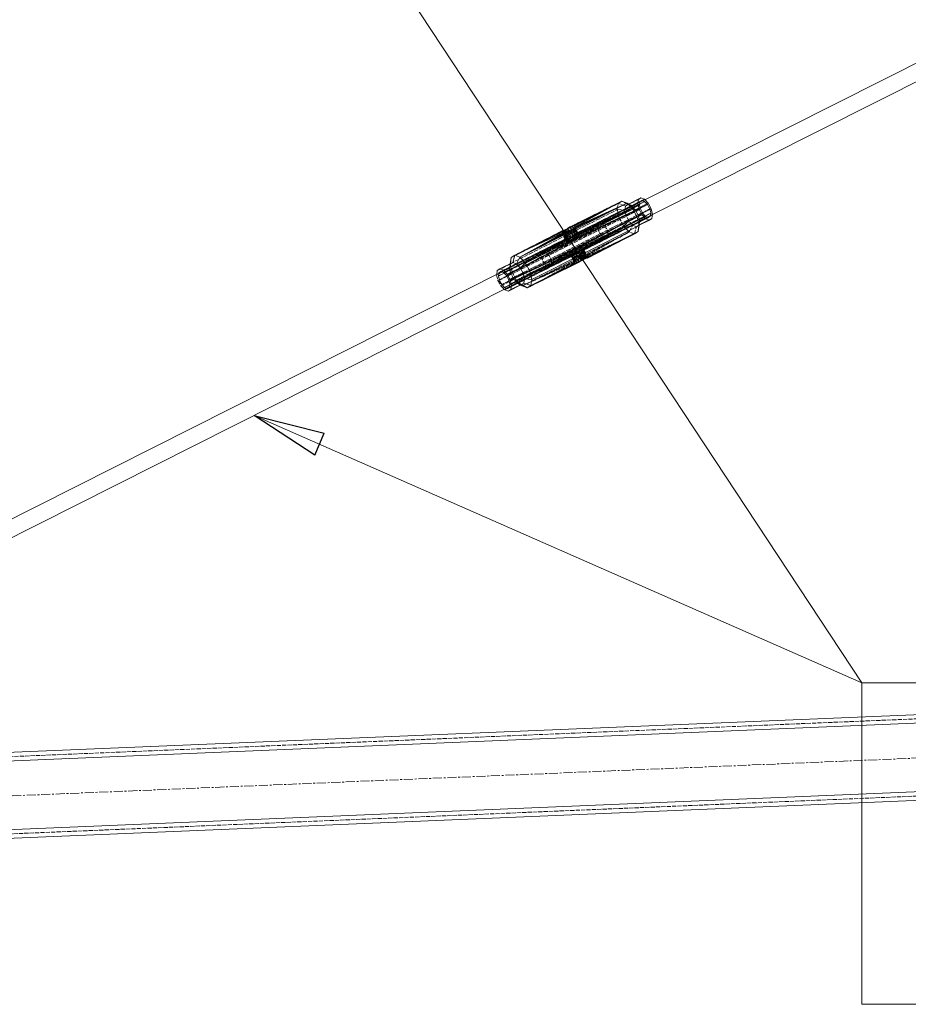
# Model space of a CAD drawing. Header units: millimetres. Extents: x -15129 to 9171, y -18789 to 5877.
# Tile 64 of 256: x -11225 to -10603, y -12815 to -12126. Entities that reach past the tile are written whole.
import ezdxf

# ---------------------------------------------------------------- set-up
doc = ezdxf.new("R2010")
doc.units = ezdxf.units.MM
doc.linetypes.add('ACAD_ISO02W100', pattern=[15, 12, -3])
doc.linetypes.add('CENTER', pattern=[50.8, 31.75, -6.35, 6.35, -6.35])
doc.layers.add('AS_Belki', color=145, linetype='Continuous')
doc.layers.add('AS_Czesci specjalne', color=31, linetype='Continuous')

msp = doc.modelspace()

# ---------------------------------------------------------------- linework, layer by layer
at = {"color": 7, "lineweight": 13}
for p in [(-11086.63, -11906.18), (-11061.01, -12402.49)]:
    msp.add_line(p, (-10635.65, -12589.52), dxfattribs=at)
at = {"color": 0, "linetype": 'ByBlock', "lineweight": -2}
for p, q in [((-11018.59, -12430.25), (-11061.01, -12402.49)), ((-11061.01, -12402.49), (-11011.88, -12414.99)), ((-11018.59, -12430.25), (-11011.88, -12414.99))]:
    msp.add_line(p, q, dxfattribs=at)
at = {"color": 5, "linetype": 'CENTER', "lineweight": 13, "ltscale": 0.2}
msp.add_line((-12773.29, -12733.01, 76020), (-9395.59, -12592.13, 38010), dxfattribs=at)
at = {"color": 7, "lineweight": 13}
msp.add_lwpolyline([(-10635.65, -12814.52), (-10264.93, -12814.52), (-10264.93, -12589.52), (-10635.65, -12589.52), (-10635.65, -12814.52)], dxfattribs=at)
at = {"layer": 'AS_Belki', "color": 145, "linetype": 'Continuous', "lineweight": 13, "ltscale": 0.25}
for p, q in [((-10539.87, -12126.73), (-10787.51, -12251.52)), ((-10782.2, -12261.99), (-10525.38, -12132.58)), ((-10887.76, -12302.04), (-11331.57, -12525.69)), ((-11327.32, -12536.69), (-10882.4, -12312.49)), ((-11553.98, -12651.68), (-9498.01, -12565.93)), ((-9491.77, -12571.67), (-11559.72, -12657.92)), ((-11557.72, -12705.88), (-9489.77, -12619.63)), ((-11551.48, -12711.63), (-9495.51, -12625.88))]:
    msp.add_line(p, q, dxfattribs=at)
at = {"layer": 'AS_Belki', "color": 84, "linetype": 'ACAD_ISO02W100', "lineweight": 13, "ltscale": 0.25}
for p, q in [((-10787.51, -12251.52), (-10819.1, -12267.44)), ((-10791.27, -12266.56), (-10782.2, -12261.99)), ((-10814.85, -12278.45), (-10791.28, -12266.57)), ((-10791.28, -12266.57), (-10791.27, -12266.56)), ((-10858.59, -12287.34), (-10887.76, -12302.04)), ((-10882.4, -12312.49), (-10854.34, -12298.35)), ((-11479.85, -12651.59), (-9497.89, -12568.92)), ((-11551.6, -12708.63), (-9495.63, -12622.88))]:
    msp.add_line(p, q, dxfattribs=at)
at = {"layer": 'AS_Belki', "color": 84, "linetype": 'ACAD_ISO02W100', "lineweight": 13, "ltscale": 0.25, "extrusion": (-0.789818, -0.398009, 0.466665)}
for centre in [(6092.19, -7085.28, 13428.18), (6092.19, -7105.92, 13467.29)]:
    msp.add_circle(centre, 6, dxfattribs=at)
at = {"layer": 'AS_Czesci specjalne', "color": 84, "linetype": 'ACAD_ISO02W100', "lineweight": 13, "ltscale": 0.25}
for p, q in [((-10886.09, -12302.91), (-10791.32, -12255.16)), ((-10884.41, -12304.67), (-10785.69, -12254.92)), ((-10881.2, -12292), (-10806.16, -12254.19)), ((-10806.16, -12254.19), (-10843.28, -12272.49)), ((-10806.16, -12254.19), (-10841.62, -12271.57)), ((-10840.69, -12279.19), (-10791.32, -12255.16)), ((-10839.94, -12270.57), (-10803.63, -12252.52)), ((-10806.16, -12254.19), (-10839.94, -12270.57)), ((-10839.9, -12278.69), (-10791.32, -12255.16)), ((-10791.32, -12255.16), (-10839.12, -12278.02)), ((-10835.68, -12278.98), (-10785.69, -12254.92)), ((-10835.07, -12274.94), (-10789.66, -12252.06)), ((-10834.99, -12278.48), (-10785.69, -12254.92)), ((-10790.97, -12252.92), (-10834.59, -12274.59)), ((-10796.98, -12255.73), (-10834.59, -12274.58)), ((-10834.5, -12277.83), (-10787.72, -12252.79)), ((-10785.69, -12254.92), (-10834.5, -12277.83)), ((-10834.44, -12274.96), (-10790.97, -12252.92)), ((-10834.29, -12275.35), (-10789.66, -12252.06)), ((-10787.72, -12252.79), (-10834.29, -12275.35)), ((-10834.09, -12276.44), (-10787.72, -12252.79)), ((-10819.33, -12267.7), (-10790.97, -12252.92)), ((-10806.84, -12258.48), (-10806.16, -12254.19)), ((-10806.16, -12254.19), (-10803.63, -12252.52)), ((-10801.17, -12255.93), (-10806.16, -12254.19)), ((-10799.45, -12254.8), (-10803.63, -12252.52)), ((-10801.63, -12258.85), (-10792.55, -12254.27)), ((-10801.17, -12255.93), (-10801.63, -12258.85)), ((-10801.17, -12255.93), (-10792.09, -12251.36)), ((-10799.45, -12254.8), (-10801.17, -12255.93)), ((-10798.92, -12254.53), (-10799.45, -12254.8)), ((-10799.45, -12254.8), (-10796.92, -12255.76)), ((-10796.97, -12255.72), (-10796.98, -12255.73)), ((-10789.66, -12252.06), (-10796.97, -12255.72)), ((-10792.09, -12251.36), (-10792.55, -12254.27)), ((-10792.55, -12254.27), (-10791.61, -12258.2)), ((-10790.36, -12250.22), (-10792.09, -12251.36)), ((-10791.32, -12255.16), (-10791.03, -12253.3)), ((-10790.61, -12258.15), (-10791.32, -12255.16)), ((-10791.03, -12253.3), (-10790.97, -12252.92)), ((-10790.97, -12252.92), (-10789.66, -12252.06)), ((-10789.66, -12252.06), (-10787.72, -12252.79)), ((-10787.72, -12252.79), (-10785.69, -12254.92)), ((-10785.69, -12254.92), (-10784.1, -12257.88)), ((-10884.1, -12305.26), (-10790.61, -12258.15)), ((-10882.83, -12307.63), (-10784.1, -12257.88)), ((-10789.02, -12261.12), (-10882.67, -12308.31)), ((-10783.38, -12260.88), (-10882.11, -12310.63)), ((-10881.87, -12296.29), (-10806.84, -12258.48)), ((-10837.75, -12286.81), (-10789.02, -12261.12)), ((-10836.88, -12286.52), (-10789.02, -12261.12)), ((-10786.99, -12263.25), (-10835.88, -12286.42)), ((-10833.81, -12286.56), (-10786.99, -12263.25)), ((-10783.38, -12260.88), (-10832.74, -12286.6)), ((-10831.97, -12286.31), (-10783.38, -12260.88)), ((-10831.26, -12286.23), (-10783.38, -12260.88)), ((-10783.73, -12263.11), (-10831.26, -12286.23)), ((-10783.73, -12263.11), (-10830.24, -12286.41)), ((-10829.91, -12286.7), (-10783.73, -12263.11)), ((-10817.77, -12276.64), (-10789.02, -12261.12)), ((-10815.4, -12278.14), (-10786.99, -12263.25)), ((-10805.46, -12264.25), (-10806.84, -12258.48)), ((-10806.84, -12258.48), (-10801.63, -12258.85)), ((-10805.46, -12264.25), (-10800.69, -12262.77)), ((-10800.69, -12262.77), (-10801.63, -12258.85)), ((-10800.69, -12262.77), (-10791.61, -12258.2)), ((-10798.62, -12266.65), (-10800.69, -12262.77)), ((-10798.62, -12266.65), (-10789.54, -12262.07)), ((-10791.61, -12258.2), (-10789.54, -12262.07)), ((-10789.02, -12261.12), (-10790.61, -12258.15)), ((-10789.54, -12262.07), (-10786.88, -12264.86)), ((-10786.99, -12263.25), (-10789.02, -12261.12)), ((-10785.67, -12263.75), (-10786.99, -12263.25)), ((-10783.73, -12263.11), (-10785.05, -12263.98)), ((-10784.1, -12257.88), (-10783.38, -12260.88)), ((-10783.38, -12260.88), (-10783.73, -12263.11)), ((-10880.49, -12302.06), (-10805.46, -12264.25)), ((-10877.44, -12307.76), (-10802.41, -12269.95)), ((-10839.12, -12278.02), (-10819.33, -12267.7)), ((-10836.48, -12269.69), (-10835.07, -12274.94)), ((-10834.29, -12275.35), (-10836.48, -12269.69)), ((-10791.36, -12267.05), (-10831.89, -12286.79)), ((-10830.47, -12286.87), (-10791.37, -12267.17)), ((-10829.91, -12286.7), (-10791.38, -12267.18)), ((-10802.41, -12269.95), (-10805.46, -12264.25)), ((-10802.41, -12269.95), (-10798.62, -12266.65)), ((-10798.5, -12274.05), (-10802.41, -12269.95)), ((-10795.96, -12269.44), (-10798.62, -12266.65)), ((-10798.5, -12274.05), (-10795.96, -12269.44)), ((-10795.96, -12269.44), (-10786.88, -12264.86)), ((-10793.43, -12270.39), (-10795.96, -12269.44)), ((-10791.7, -12269.26), (-10793.43, -12270.39)), ((-10793.43, -12270.39), (-10791.56, -12269.45)), ((-10792.24, -12273.79), (-10791.7, -12269.26)), ((-10791.25, -12266.34), (-10791.7, -12269.26)), ((-10791.53, -12269.17), (-10791.7, -12269.26)), ((-10791.38, -12267.18), (-10791.33, -12267.16)), ((-10791.37, -12267.17), (-10791.33, -12267.14)), ((-10791.32, -12267.03), (-10791.36, -12267.05)), ((-10791.33, -12267.14), (-10785.05, -12263.98)), ((-10791.33, -12267.16), (-10785.05, -12263.98)), ((-10785.05, -12263.98), (-10791.32, -12267.03)), ((-10786.88, -12264.86), (-10784.34, -12265.81)), ((-10785.05, -12263.98), (-10785.67, -12263.75)), ((-10881.2, -12292), (-10843.28, -12272.49)), ((-10844.66, -12273.1), (-10881.2, -12292)), ((-10845.53, -12273.38), (-10881.2, -12292)), ((-10878.66, -12290.34), (-10845.53, -12273.38)), ((-10798.5, -12274.05), (-10873.53, -12311.86)), ((-10845.7, -12273.44), (-10843.53, -12279.08)), ((-10842.97, -12278.92), (-10845.7, -12273.44)), ((-10845.51, -12273.44), (-10843.53, -12279.08)), ((-10843.2, -12279.38), (-10845.5, -12273.44)), ((-10842.97, -12278.92), (-10845.09, -12273.42)), ((-10844.59, -12273.4), (-10843.2, -12279.38)), ((-10842.17, -12279.56), (-10844.55, -12273.4)), ((-10844.51, -12273.4), (-10841.47, -12279.47)), ((-10843.77, -12273.36), (-10842.97, -12278.92)), ((-10841.55, -12279), (-10843.77, -12273.36)), ((-10841.47, -12279.47), (-10843.07, -12273.31)), ((-10840.69, -12279.19), (-10842.97, -12273.3)), ((-10842.84, -12273.29), (-10839.9, -12278.69)), ((-10841.55, -12279), (-10841.98, -12273.23)), ((-10839.62, -12279.23), (-10841.98, -12273.23)), ((-10841.25, -12273.11), (-10839.9, -12278.69)), ((-10839.12, -12278.02), (-10841.04, -12273.08)), ((-10837.66, -12276.59), (-10840.51, -12272.99)), ((-10840.04, -12272.91), (-10839.62, -12279.23)), ((-10837.56, -12279.37), (-10840.04, -12272.91)), ((-10836.56, -12279.27), (-10840.04, -12272.91)), ((-10839.17, -12272.6), (-10837.66, -12276.59)), ((-10837.66, -12276.59), (-10839.12, -12278.02)), ((-10836.27, -12275.43), (-10838.57, -12272.39)), ((-10838.27, -12272.28), (-10836.56, -12279.27)), ((-10838.27, -12272.28), (-10835.68, -12278.98)), ((-10834.99, -12278.48), (-10838.27, -12272.28)), ((-10837.66, -12276.59), (-10834.74, -12275.11)), ((-10836.27, -12275.43), (-10837.66, -12276.59)), ((-10837.63, -12271.83), (-10836.27, -12275.43)), ((-10835.07, -12274.94), (-10837.26, -12271.56)), ((-10837, -12271.38), (-10834.99, -12278.48)), ((-10837, -12271.38), (-10834.5, -12277.83)), ((-10834.09, -12276.44), (-10837, -12271.38)), ((-10835.07, -12274.94), (-10836.66, -12270.83)), ((-10836.4, -12270.42), (-10834.09, -12276.44)), ((-10834.29, -12275.35), (-10836.4, -12270.42)), ((-10834.59, -12274.58), (-10836.27, -12275.43)), ((-10834.59, -12274.59), (-10836.27, -12275.43)), ((-10836.27, -12275.43), (-10835.07, -12274.94)), ((-10835.88, -12286.42), (-10817.77, -12276.64)), ((-10835.16, -12293.51), (-10798.5, -12274.05)), ((-10835.07, -12274.94), (-10834.29, -12275.35)), ((-10834.74, -12275.11), (-10834.44, -12274.96)), ((-10834.5, -12277.83), (-10834.09, -12276.44)), ((-10834.29, -12275.35), (-10834.09, -12276.44)), ((-10833.4, -12292.88), (-10798.5, -12274.05)), ((-10831.45, -12292.56), (-10798.5, -12274.05)), ((-10794.77, -12275.45), (-10831.45, -12292.56)), ((-10794.77, -12275.45), (-10829.66, -12292.43)), ((-10828.34, -12292.37), (-10794.77, -12275.45)), ((-10794.77, -12275.45), (-10798.5, -12274.05)), ((-10794.77, -12275.45), (-10793.43, -12270.39)), ((-10842.17, -12279.56), (-10890.05, -12304.91)), ((-10888.38, -12301.81), (-10842.97, -12278.92)), ((-10888.38, -12301.81), (-10841.55, -12279)), ((-10843.53, -12279.08), (-10888.38, -12301.81)), ((-10843.53, -12279.08), (-10888.17, -12301.89)), ((-10843.2, -12279.38), (-10888.15, -12301.9)), ((-10888.12, -12301.91), (-10842.17, -12279.56)), ((-10841.55, -12279), (-10886.45, -12302.54)), ((-10886.45, -12302.54), (-10839.62, -12279.23)), ((-10886.45, -12302.54), (-10837.56, -12279.37)), ((-10886.14, -12302.86), (-10841.47, -12279.47)), ((-10884.41, -12304.67), (-10835.68, -12278.98)), ((-10836.56, -12279.27), (-10884.41, -12304.67)), ((-10837.56, -12279.37), (-10884.41, -12304.67)), ((-10857.5, -12287.95), (-10840.69, -12279.19)), ((-10843.53, -12279.08), (-10842.97, -12278.92)), ((-10843.53, -12279.08), (-10843.2, -12279.38)), ((-10843.2, -12279.38), (-10842.17, -12279.56)), ((-10842.97, -12278.92), (-10841.55, -12279)), ((-10842.17, -12279.56), (-10841.47, -12279.47)), ((-10841.55, -12279), (-10839.62, -12279.23)), ((-10841.47, -12279.47), (-10840.69, -12279.19)), ((-10840.69, -12279.19), (-10839.9, -12278.69)), ((-10839.9, -12278.69), (-10839.12, -12278.02)), ((-10839.62, -12279.23), (-10837.56, -12279.37)), ((-10837.56, -12279.37), (-10836.56, -12279.27)), ((-10836.56, -12279.27), (-10835.68, -12278.98)), ((-10835.68, -12278.98), (-10834.99, -12278.48)), ((-10834.5, -12277.83), (-10834.99, -12278.48)), ((-10831.89, -12286.79), (-10815.4, -12278.14)), ((-10886.14, -12302.87), (-10857.5, -12287.95)), ((-10885.72, -12313), (-10839.35, -12289.35)), ((-10883.78, -12313.73), (-10837.16, -12290.36)), ((-10883.78, -12313.73), (-10839.14, -12290.44)), ((-10883.78, -12313.73), (-10838.36, -12290.85)), ((-10837.75, -12286.81), (-10882.64, -12308.41)), ((-10838.44, -12287.31), (-10882.64, -12308.43)), ((-10882.46, -12312.86), (-10834.31, -12287.77)), ((-10835.77, -12289.2), (-10882.46, -12312.86)), ((-10837.16, -12290.36), (-10882.46, -12312.86)), ((-10838.93, -12287.96), (-10882.19, -12311.11)), ((-10832.74, -12286.6), (-10882.11, -12310.63)), ((-10833.53, -12287.1), (-10882.11, -12310.63)), ((-10834.31, -12287.77), (-10882.11, -12310.63)), ((-10853.5, -12297.39), (-10839.14, -12290.44)), ((-10838.93, -12287.96), (-10853.16, -12294.64)), ((-10839.35, -12289.35), (-10838.93, -12287.96)), ((-10839.14, -12290.44), (-10839.35, -12289.35)), ((-10838.87, -12290.58), (-10839.35, -12289.35)), ((-10839.35, -12289.35), (-10838.54, -12290.76)), ((-10839.14, -12290.44), (-10838.85, -12291.2)), ((-10839.14, -12290.44), (-10838.82, -12291.19)), ((-10838.36, -12290.85), (-10839.14, -12290.44)), ((-10838.44, -12287.31), (-10838.93, -12287.96)), ((-10837.89, -12290.65), (-10838.93, -12287.96)), ((-10837.03, -12295.37), (-10838.87, -12290.58)), ((-10838.54, -12290.76), (-10838.41, -12290.98)), ((-10837.75, -12286.81), (-10838.44, -12287.31)), ((-10837.54, -12290.51), (-10838.44, -12287.31)), ((-10835.16, -12293.51), (-10838.44, -12287.31)), ((-10837.16, -12290.36), (-10838.36, -12290.85)), ((-10836.95, -12296.1), (-10838.36, -12290.85)), ((-10836.24, -12296.35), (-10838.36, -12290.85)), ((-10838.36, -12290.85), (-10835.02, -12296.02)), ((-10837.86, -12290.71), (-10837.89, -12290.65)), ((-10836.43, -12294.41), (-10837.86, -12290.71)), ((-10836.88, -12286.52), (-10837.75, -12286.81)), ((-10835.16, -12293.51), (-10837.75, -12286.81)), ((-10837.53, -12290.54), (-10837.54, -12290.51)), ((-10836.43, -12294.41), (-10837.53, -12290.54)), ((-10837.16, -12290.36), (-10835.77, -12289.2)), ((-10835.02, -12296.02), (-10837.16, -12290.36)), ((-10833.49, -12295.22), (-10837.16, -12290.36)), ((-10835.88, -12286.42), (-10836.88, -12286.52)), ((-10835.16, -12293.51), (-10836.88, -12286.52)), ((-10833.4, -12292.88), (-10836.88, -12286.52)), ((-10833.4, -12292.88), (-10835.88, -12286.42)), ((-10833.81, -12286.56), (-10835.88, -12286.42)), ((-10835.77, -12289.2), (-10834.31, -12287.77)), ((-10833.49, -12295.22), (-10835.77, -12289.2)), ((-10835.77, -12289.2), (-10831.81, -12294.22)), ((-10834.31, -12287.77), (-10833.53, -12287.1)), ((-10831.81, -12294.22), (-10834.31, -12287.77)), ((-10833.4, -12292.88), (-10833.81, -12286.56)), ((-10833.81, -12286.56), (-10831.45, -12292.56)), ((-10831.89, -12286.79), (-10833.81, -12286.56)), ((-10833.53, -12287.1), (-10832.74, -12286.6)), ((-10831.81, -12294.22), (-10833.53, -12287.1)), ((-10833.53, -12287.1), (-10830.16, -12293.3)), ((-10832.74, -12286.6), (-10831.97, -12286.31)), ((-10830.16, -12293.3), (-10832.74, -12286.6)), ((-10831.97, -12286.31), (-10831.26, -12286.23)), ((-10830.16, -12293.3), (-10831.97, -12286.31)), ((-10831.97, -12286.31), (-10828.77, -12292.69)), ((-10831.45, -12292.56), (-10831.89, -12286.79)), ((-10831.89, -12286.79), (-10829.66, -12292.43)), ((-10830.47, -12286.87), (-10831.89, -12286.79)), ((-10828.77, -12292.69), (-10831.26, -12286.23)), ((-10831.26, -12286.23), (-10830.24, -12286.41)), ((-10830.47, -12286.87), (-10829.91, -12286.7)), ((-10829.66, -12292.43), (-10830.47, -12286.87)), ((-10828.34, -12292.37), (-10830.47, -12286.87)), ((-10830.47, -12286.87), (-10827.74, -12292.34)), ((-10828.77, -12292.69), (-10830.24, -12286.41)), ((-10830.24, -12286.41), (-10827.91, -12292.41)), ((-10830.24, -12286.41), (-10829.91, -12286.7)), ((-10827.91, -12292.41), (-10829.91, -12286.7)), ((-10827.74, -12292.34), (-10829.91, -12286.7)), ((-10881.72, -12296.55), (-10890.82, -12301.11)), ((-10853.16, -12294.64), (-10882.63, -12308.46)), ((-10882.22, -12311.31), (-10853.5, -12297.39)), ((-10881.87, -12296.36), (-10882.09, -12298.62)), ((-10882.04, -12298.59), (-10881.72, -12296.55)), ((-10880.49, -12302.06), (-10881.87, -12296.29)), ((-10881.72, -12296.55), (-10880, -12295.42)), ((-10881.72, -12296.55), (-10881.69, -12296.27)), ((-10835.16, -12293.51), (-10873.53, -12311.86)), ((-10836.43, -12294.41), (-10873.53, -12311.86)), ((-10873.53, -12311.86), (-10837.03, -12295.37)), ((-10837.03, -12295.37), (-10869.81, -12313.26)), ((-10869.81, -12313.26), (-10836.95, -12296.1)), ((-10869.81, -12313.26), (-10836.24, -12296.35)), ((-10838.85, -12291.2), (-10836.95, -12296.1)), ((-10838.82, -12291.19), (-10837.03, -12295.37)), ((-10838.41, -12290.98), (-10836.43, -12294.41)), ((-10837.03, -12295.37), (-10836.43, -12294.41)), ((-10836.95, -12296.1), (-10837.03, -12295.37)), ((-10836.95, -12296.1), (-10836.24, -12296.35)), ((-10836.43, -12294.41), (-10835.16, -12293.51)), ((-10836.24, -12296.35), (-10835.02, -12296.02)), ((-10835.16, -12293.51), (-10833.4, -12292.88)), ((-10833.4, -12292.88), (-10831.45, -12292.56)), ((-10831.45, -12292.56), (-10829.66, -12292.43)), ((-10829.66, -12292.43), (-10828.34, -12292.37)), ((-10828.34, -12292.37), (-10827.74, -12292.34)), ((-10882.17, -12299.46), (-10891.27, -12304.03)), ((-10891.24, -12303.79), (-10891.27, -12304.03)), ((-10891.27, -12304.03), (-10890.34, -12307.95)), ((-10890.34, -12307.95), (-10881.24, -12303.37)), ((-10890.05, -12304.91), (-10886.14, -12302.86)), ((-10890.05, -12304.91), (-10886.14, -12302.87)), ((-10890.05, -12304.91), (-10886.09, -12302.91)), ((-10889.76, -12303.05), (-10890.05, -12304.91)), ((-10882.17, -12299.46), (-10882.13, -12299.21)), ((-10882.15, -12299.21), (-10882.17, -12299.46)), ((-10882.17, -12299.46), (-10881.24, -12303.37)), ((-10882.09, -12298.62), (-10882.15, -12299.21)), ((-10882.13, -12299.21), (-10882.04, -12298.59)), ((-10881.24, -12303.37), (-10880.49, -12302.06)), ((-10879.17, -12307.23), (-10881.24, -12303.37)), ((-10877.44, -12307.76), (-10880.49, -12302.06)), ((-10890.34, -12307.95), (-10888.26, -12311.82)), ((-10889.34, -12307.91), (-10890.05, -12304.91)), ((-10889.34, -12307.91), (-10884.1, -12305.26)), ((-10887.75, -12310.87), (-10889.34, -12307.91)), ((-10888.26, -12311.82), (-10879.17, -12307.23)), ((-10882.67, -12308.31), (-10887.75, -12310.87)), ((-10882.64, -12308.41), (-10887.75, -12310.87)), ((-10882.64, -12308.43), (-10887.75, -12310.87)), ((-10882.63, -12308.46), (-10887.75, -12310.87)), ((-10885.72, -12313), (-10887.75, -12310.87)), ((-10882.19, -12311.11), (-10885.72, -12313)), ((-10885.72, -12313), (-10882.22, -12311.31)), ((-10885.6, -12314.61), (-10876.52, -12310.01)), ((-10876.52, -12310.01), (-10879.17, -12307.23)), ((-10879.17, -12307.23), (-10877.44, -12307.76)), ((-10873.53, -12311.86), (-10877.44, -12307.76)), ((-10876.52, -12310.01), (-10876.45, -12310.06)), ((-10876.43, -12310.05), (-10876.52, -12310.01)), ((-10876.45, -12310.06), (-10874.54, -12311.24)), ((-10874, -12310.96), (-10876.43, -12310.05)), ((-10888.26, -12311.82), (-10885.93, -12314.27)), ((-10884.4, -12313.5), (-10885.72, -12313))]:
    msp.add_line(p, q, dxfattribs=at)
at = {"layer": 'AS_Czesci specjalne', "color": 145, "linetype": 'Continuous', "lineweight": 13, "ltscale": 0.25}
for p, q in [((-10874.94, -12291.74), (-10799.91, -12253.93)), ((-10803.63, -12252.52), (-10838.41, -12269.77)), ((-10838.27, -12272.28), (-10799.91, -12253.93)), ((-10837.2, -12269.44), (-10803.63, -12252.52)), ((-10837, -12271.38), (-10799.91, -12253.93)), ((-10836.48, -12269.69), (-10803.63, -12252.52)), ((-10836.4, -12270.42), (-10803.63, -12252.52)), ((-10799.91, -12253.93), (-10836.4, -12270.42)), ((-10799.91, -12253.93), (-10803.63, -12252.52)), ((-10795.99, -12258.03), (-10799.91, -12253.93)), ((-10796.92, -12255.76), (-10799.91, -12253.93)), ((-10790.36, -12250.22), (-10798.92, -12254.53)), ((-10796.92, -12255.76), (-10787.83, -12251.18)), ((-10796.92, -12255.76), (-10794.26, -12258.54)), ((-10794.26, -12258.54), (-10785.17, -12253.97)), ((-10787.83, -12251.18), (-10790.36, -12250.22)), ((-10785.17, -12253.97), (-10787.83, -12251.18)), ((-10783.1, -12257.84), (-10785.17, -12253.97)), ((-10871.03, -12295.84), (-10795.99, -12258.03)), ((-10792.94, -12263.73), (-10795.99, -12258.03)), ((-10795.99, -12258.03), (-10794.26, -12258.54)), ((-10794.26, -12258.54), (-10792.18, -12262.42)), ((-10792.94, -12263.73), (-10792.18, -12262.42)), ((-10792.18, -12262.42), (-10783.1, -12257.84)), ((-10792.18, -12262.42), (-10791.25, -12266.34)), ((-10791.25, -12266.34), (-10782.16, -12261.76)), ((-10782.16, -12261.76), (-10783.1, -12257.84)), ((-10782.62, -12264.68), (-10782.16, -12261.76)), ((-10867.97, -12301.54), (-10792.94, -12263.73)), ((-10866.6, -12307.31), (-10791.57, -12269.5)), ((-10838.41, -12269.77), (-10839.94, -12270.57)), ((-10837.2, -12269.44), (-10838.41, -12269.77)), ((-10838.41, -12269.77), (-10837.63, -12271.83)), ((-10837.26, -12271.56), (-10838.41, -12269.77)), ((-10836.66, -12270.83), (-10837.2, -12269.44)), ((-10836.48, -12269.69), (-10837.2, -12269.44)), ((-10836.48, -12269.69), (-10836.4, -12270.42)), ((-10791.57, -12269.5), (-10792.94, -12263.73)), ((-10792.24, -12273.79), (-10791.57, -12269.5)), ((-10791.57, -12269.5), (-10791.25, -12266.34)), ((-10791.56, -12269.45), (-10784.34, -12265.81)), ((-10782.62, -12264.68), (-10791.53, -12269.17)), ((-10784.34, -12265.81), (-10782.62, -12264.68)), ((-10878.66, -12290.34), (-10841.98, -12273.23)), ((-10878.66, -12290.34), (-10843.77, -12273.36)), ((-10878.66, -12290.34), (-10845.09, -12273.42)), ((-10845.7, -12273.44), (-10878.66, -12290.34)), ((-10874.94, -12291.74), (-10838.27, -12272.28)), ((-10874.94, -12291.74), (-10840.04, -12272.91)), ((-10874.94, -12291.74), (-10841.98, -12273.23)), ((-10792.24, -12273.79), (-10867.27, -12311.6)), ((-10845.53, -12273.38), (-10845.7, -12273.44)), ((-10845.09, -12273.42), (-10845.7, -12273.44)), ((-10844.66, -12273.1), (-10845.53, -12273.38)), ((-10845.53, -12273.38), (-10845.51, -12273.44)), ((-10845.5, -12273.44), (-10845.53, -12273.38)), ((-10843.77, -12273.36), (-10845.09, -12273.42)), ((-10843.28, -12272.49), (-10844.66, -12273.1)), ((-10844.66, -12273.1), (-10844.59, -12273.4)), ((-10844.55, -12273.4), (-10844.66, -12273.1)), ((-10844.66, -12273.1), (-10844.51, -12273.4)), ((-10841.98, -12273.23), (-10843.77, -12273.36)), ((-10841.62, -12271.57), (-10843.28, -12272.49)), ((-10843.07, -12273.31), (-10843.28, -12272.49)), ((-10843.28, -12272.49), (-10842.97, -12273.3)), ((-10843.28, -12272.49), (-10842.84, -12273.29)), ((-10840.04, -12272.91), (-10841.98, -12273.23)), ((-10839.94, -12270.57), (-10841.62, -12271.57)), ((-10841.62, -12271.57), (-10841.25, -12273.11)), ((-10841.04, -12273.08), (-10841.62, -12271.57)), ((-10840.51, -12272.99), (-10841.62, -12271.57)), ((-10838.27, -12272.28), (-10840.04, -12272.91)), ((-10839.94, -12270.57), (-10839.17, -12272.6)), ((-10838.57, -12272.39), (-10839.94, -12270.57)), ((-10837, -12271.38), (-10838.27, -12272.28)), ((-10836.4, -12270.42), (-10837, -12271.38)), ((-10792.24, -12273.79), (-10830.16, -12293.3)), ((-10828.77, -12292.69), (-10792.24, -12273.79)), ((-10827.91, -12292.41), (-10792.24, -12273.79)), ((-10794.77, -12275.45), (-10827.91, -12292.41)), ((-10827.74, -12292.34), (-10794.77, -12275.45)), ((-10794.77, -12275.45), (-10792.24, -12273.79)), ((-10878.66, -12290.34), (-10881.2, -12292)), ((-10880, -12295.42), (-10878.66, -12290.34)), ((-10878.66, -12290.34), (-10874.94, -12291.74)), ((-10880, -12295.42), (-10889.09, -12299.97)), ((-10886.56, -12300.93), (-10877.48, -12296.37)), ((-10881.2, -12292), (-10881.87, -12296.29)), ((-10881.87, -12296.29), (-10881.87, -12296.36)), ((-10881.69, -12296.27), (-10881.2, -12292)), ((-10877.48, -12296.37), (-10880, -12295.42)), ((-10877.48, -12296.37), (-10874.94, -12291.74)), ((-10874.82, -12299.15), (-10877.48, -12296.37)), ((-10871.03, -12295.84), (-10874.94, -12291.74)), ((-10874.82, -12299.15), (-10871.03, -12295.84)), ((-10867.97, -12301.54), (-10871.03, -12295.84)), ((-10833.49, -12295.22), (-10869.81, -12313.26)), ((-10869.81, -12313.26), (-10835.02, -12296.02)), ((-10830.16, -12293.3), (-10867.27, -12311.6)), ((-10831.81, -12294.22), (-10867.27, -12311.6)), ((-10833.49, -12295.22), (-10867.27, -12311.6)), ((-10835.02, -12296.02), (-10833.49, -12295.22)), ((-10833.49, -12295.22), (-10831.81, -12294.22)), ((-10831.81, -12294.22), (-10830.16, -12293.3)), ((-10830.16, -12293.3), (-10828.77, -12292.69)), ((-10828.77, -12292.69), (-10827.91, -12292.41)), ((-10827.91, -12292.41), (-10827.74, -12292.34)), ((-10890.82, -12301.11), (-10891.24, -12303.79)), ((-10889.09, -12299.97), (-10890.82, -12301.11)), ((-10889.7, -12302.67), (-10889.76, -12303.05)), ((-10889.7, -12302.67), (-10888.38, -12301.81)), ((-10888.17, -12301.89), (-10889.7, -12302.67)), ((-10888.15, -12301.9), (-10889.7, -12302.67)), ((-10889.7, -12302.67), (-10888.12, -12301.91)), ((-10886.56, -12300.93), (-10889.09, -12299.97)), ((-10888.38, -12301.81), (-10886.45, -12302.54)), ((-10883.9, -12303.72), (-10886.56, -12300.93)), ((-10886.45, -12302.54), (-10884.41, -12304.67)), ((-10884.41, -12304.67), (-10882.83, -12307.63)), ((-10883.9, -12303.72), (-10874.82, -12299.15)), ((-10881.82, -12307.59), (-10883.9, -12303.72)), ((-10881.82, -12307.59), (-10872.75, -12303.02)), ((-10872.75, -12303.02), (-10874.82, -12299.15)), ((-10872.75, -12303.02), (-10867.97, -12301.54)), ((-10871.82, -12306.93), (-10872.75, -12303.02)), ((-10866.6, -12307.31), (-10867.97, -12301.54)), ((-10883.07, -12315.57), (-10874, -12310.96)), ((-10882.83, -12307.63), (-10882.11, -12310.63)), ((-10882.11, -12310.63), (-10882.46, -12312.86)), ((-10880.89, -12311.51), (-10881.82, -12307.59)), ((-10872.28, -12309.83), (-10881.35, -12314.43)), ((-10881.35, -12314.43), (-10880.89, -12311.51)), ((-10880.89, -12311.51), (-10871.82, -12306.93)), ((-10874.54, -12311.24), (-10873.53, -12311.86)), ((-10874, -12310.96), (-10872.28, -12309.83)), ((-10869.81, -12313.26), (-10874, -12310.96)), ((-10872.28, -12309.83), (-10871.82, -12306.93)), ((-10867.27, -12311.6), (-10872.28, -12309.83)), ((-10871.82, -12306.93), (-10866.6, -12307.31)), ((-10869.81, -12313.26), (-10867.27, -12311.6)), ((-10867.27, -12311.6), (-10866.6, -12307.31)), ((-10885.93, -12314.27), (-10885.6, -12314.61)), ((-10885.6, -12314.61), (-10883.07, -12315.57)), ((-10883.78, -12313.73), (-10884.4, -12313.5)), ((-10882.46, -12312.86), (-10883.78, -12313.73)), ((-10883.07, -12315.57), (-10881.35, -12314.43)), ((-10873.53, -12311.86), (-10869.81, -12313.26))]:
    msp.add_line(p, q, dxfattribs=at)

doc.saveas('drawing.dxf')
